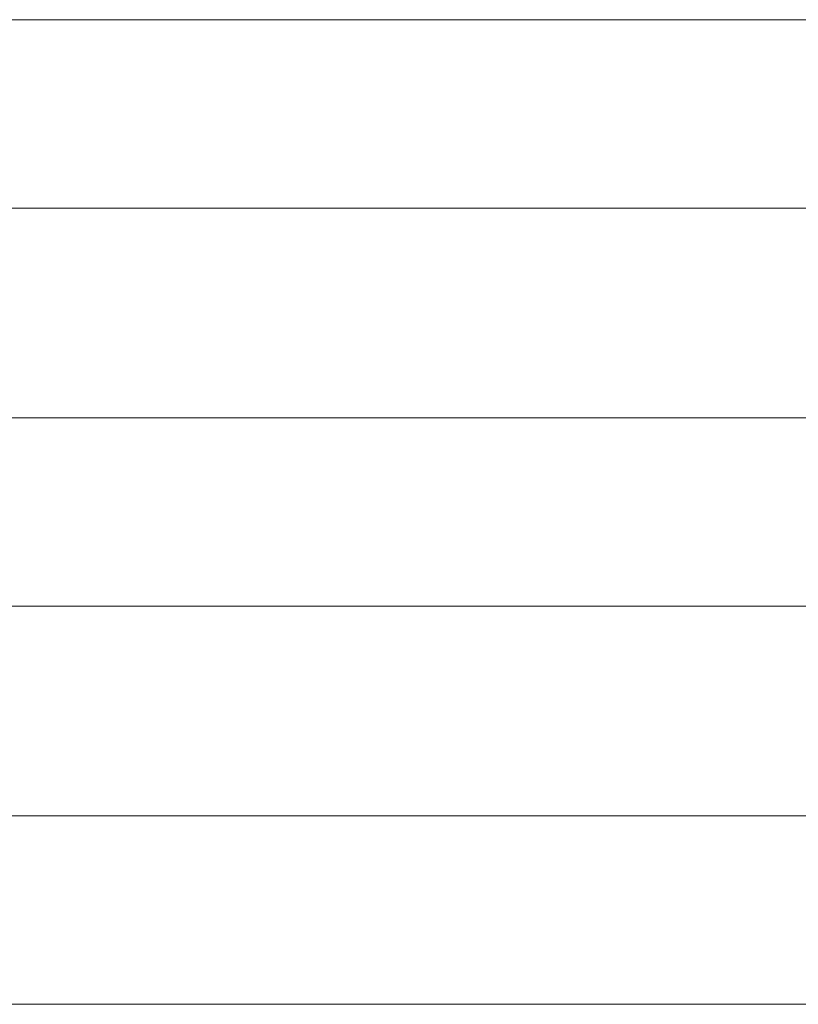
# Model space of a CAD drawing. Extents: x -1920 to 300, y 62 to 656.
# Tile 32 of 60: x -1803 to -1785, y 270 to 294. Entities that reach past the tile are written whole.
import ezdxf

# ---------------------------------------------------------------- set-up
doc = ezdxf.new("R2010")
doc.units = 0
doc.layers.get('0').update_dxf_attribs({"lineweight": 35})
doc.layers.add('60- 61 allgemeine Ausstattung- 1 Möbel', color=7, linetype='Continuous', lineweight=9, true_color=0x00cccc)

# ---------------------------------------------------------------- blocks, each defined once
blk = doc.blocks.new('Referenz-A06G9HJH8I', base_point=(-1905.787, 86.892))
at = {"layer": '60- 61 allgemeine Ausstattung- 1 Möbel', "color": 0, "linetype": 'Continuous', "ltscale": 0.13}
for p, q in [((-1811.831, 293.642), (-1751.831, 293.642)), ((-1751.831, 289.142), (-1811.831, 289.142)), ((-1811.831, 284.142), (-1751.831, 284.142)), ((-1751.831, 279.642), (-1811.831, 279.642)), ((-1811.831, 274.642), (-1751.831, 274.642)), ((-1751.831, 270.142), (-1811.831, 270.142))]:
    blk.add_line(p, q, dxfattribs=at)

msp = doc.modelspace()

# ---------------------------------------------------------------- block references
at = {"color": 8, "lineweight": 25, "ltscale": 0.25, "true_color": 0x808080}
msp.add_blockref('Referenz-A06G9HJH8I', (-1905.787, 86.892), dxfattribs=at)

doc.saveas('drawing.dxf')
